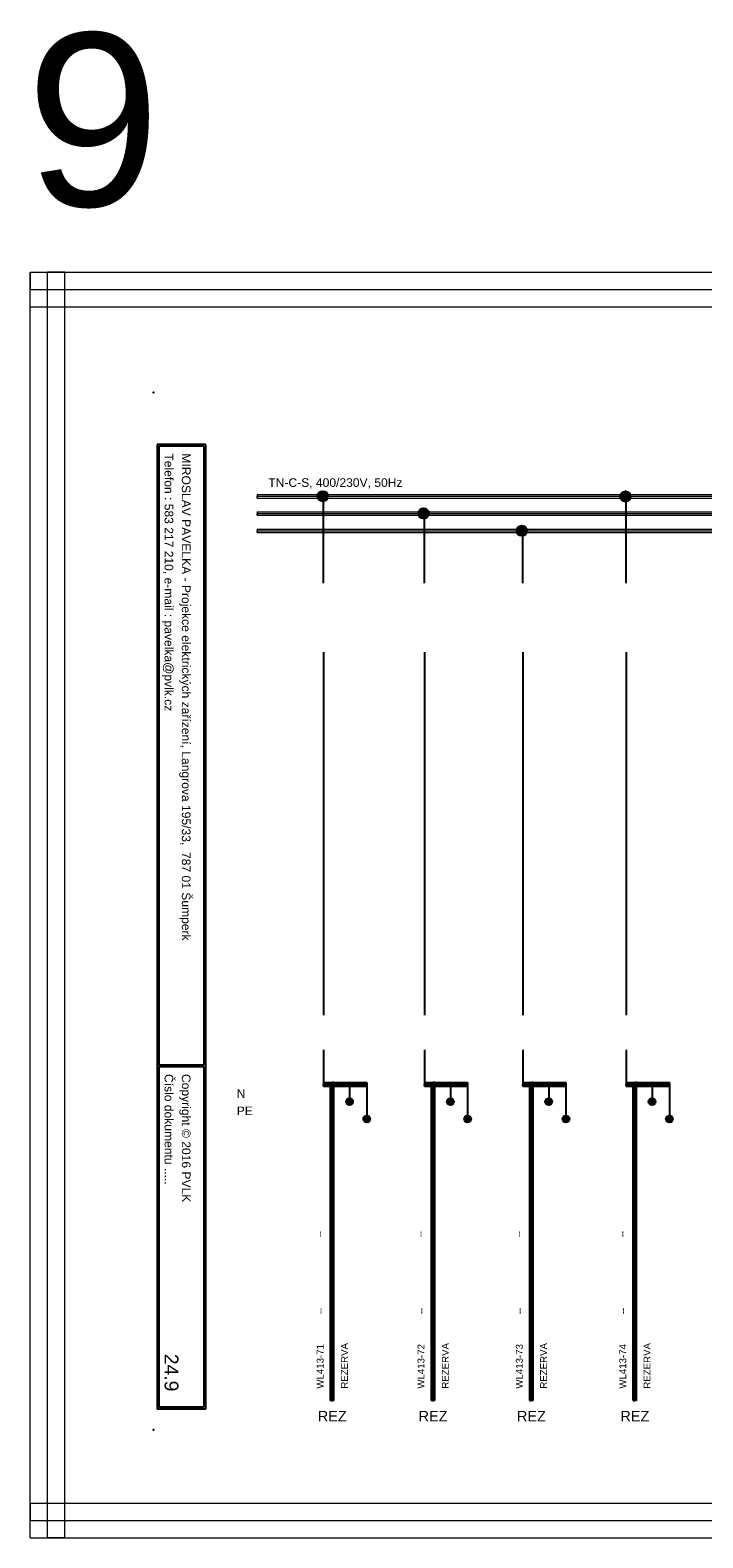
# Model space of a CAD drawing. Extents: x -1856 to 5084, y -4939 to -4246.
# Tile 19 of 24: x 3558 to 3753, y -4939 to -4503. Entities that reach past the tile are written whole.
import ezdxf
from ezdxf.enums import TextEntityAlignment as Align

# ---------------------------------------------------------------- set-up
doc = ezdxf.new("R2010")
doc.units = 0
doc.header["$MEASUREMENT"] = 0
for name, color, linetype in [('1-KRESBA', 7, 'Continuous'), ('__10-Popisy', 220, 'Continuous'), ('__Bílá', 7, 'Continuous'), ('__Oranžová', 30, 'Continuous'), ('__Rudá 010', 10, 'Continuous'), ('__Vínová 220', 220, 'Continuous'), ('__Zelená', 3, 'Continuous')]:
    doc.layers.add(name, color=color, linetype=linetype)
doc.styles.add('Arial', font='arial.ttf')
doc.styles.add('GENERATED_STYLE_1', font='arial.ttf')

# ---------------------------------------------------------------- blocks, each defined once
blk = doc.blocks.new('V0085A01')
h = blk.add_hatch(color=256)
edge = h.paths.add_edge_path()
edge.add_arc((0, 0), 1, 0, 360)
blk.add_circle((0, 0), 1)
blk = doc.blocks.new('L0001A02')
at = {"linetype": 'Continuous'}
h = blk.add_hatch(color=256, dxfattribs=at)
edge = h.paths.add_edge_path()
edge.add_arc((0, 0), 1.5, 0, 360)
blk.add_circle((0, 0), 1.5)

msp = doc.modelspace()

# ---------------------------------------------------------------- linework, layer by layer
at = {"layer": '1-KRESBA'}
for p, q in [((3643, -4663.22), (3643, -4638.02)), ((3730.55, -4663.22), (3730.55, -4638.57)), ((3672.18, -4663.22), (3672.18, -4642.95)), ((3700.63, -4663.22), (3700.63, -4648.13)), ((3643, -4683.22), (3643, -4788.22)), ((3672.18, -4683.22), (3672.18, -4788.22)), ((3700.63, -4683.22), (3700.63, -4788.22)), ((3730.55, -4683.22), (3730.55, -4788.22)), ((3643, -4798.22), (3643, -4808.22)), ((3672.18, -4798.22), (3672.18, -4808.22)), ((3700.63, -4798.22), (3700.63, -4808.22)), ((3730.55, -4798.22), (3730.55, -4808.22)), ((3643, -4807.72), (3643, -4808.22)), ((3643, -4807.72), (3655.5, -4807.72)), ((3643, -4808.72), (3643, -4808.22)), ((3643, -4808.22), (3655.5, -4808.22)), ((3643, -4808.72), (3655.5, -4808.72)), ((3645, -4899.68), (3645, -4807.72)), ((3645, -4807.72), (3645.5, -4807.72)), ((3645.5, -4899.68), (3645.5, -4807.72)), ((3646, -4807.72), (3645.5, -4807.72)), ((3646, -4899.68), (3646, -4807.72)), ((3650.5, -4808.22), (3650.5, -4813.22)), ((3655.5, -4807.72), (3655.5, -4808.22)), ((3655.5, -4808.72), (3655.5, -4808.22)), ((3655.5, -4808.22), (3655.5, -4818.22)), ((3672.18, -4807.72), (3672.18, -4808.22)), ((3672.18, -4807.72), (3684.68, -4807.72)), ((3672.18, -4808.72), (3672.18, -4808.22)), ((3672.18, -4808.22), (3684.68, -4808.22)), ((3672.18, -4808.72), (3684.68, -4808.72)), ((3674.18, -4899.68), (3674.18, -4807.72)), ((3674.18, -4807.72), (3674.68, -4807.72)), ((3674.68, -4899.68), (3674.68, -4807.72)), ((3675.18, -4807.72), (3674.68, -4807.72)), ((3675.18, -4899.68), (3675.18, -4807.72)), ((3679.68, -4808.22), (3679.68, -4813.22)), ((3684.68, -4807.72), (3684.68, -4808.22)), ((3684.68, -4808.72), (3684.68, -4808.22)), ((3684.68, -4808.22), (3684.68, -4818.22)), ((3700.63, -4807.72), (3700.63, -4808.22)), ((3700.63, -4807.72), (3713.13, -4807.72)), ((3700.63, -4808.72), (3700.63, -4808.22)), ((3700.63, -4808.22), (3713.13, -4808.22)), ((3700.63, -4808.72), (3713.13, -4808.72)), ((3702.63, -4899.68), (3702.63, -4807.72)), ((3702.63, -4807.72), (3703.13, -4807.72)), ((3703.13, -4899.68), (3703.13, -4807.72)), ((3703.63, -4807.72), (3703.13, -4807.72)), ((3703.63, -4899.68), (3703.63, -4807.72)), ((3708.13, -4808.22), (3708.13, -4813.22)), ((3713.13, -4807.72), (3713.13, -4808.22)), ((3713.13, -4808.72), (3713.13, -4808.22)), ((3713.13, -4808.22), (3713.13, -4818.22)), ((3730.55, -4807.72), (3730.55, -4808.22)), ((3730.55, -4807.72), (3743.05, -4807.72)), ((3730.55, -4808.72), (3730.55, -4808.22)), ((3730.55, -4808.22), (3743.05, -4808.22)), ((3730.55, -4808.72), (3743.05, -4808.72)), ((3732.55, -4899.68), (3732.55, -4807.72)), ((3732.55, -4807.72), (3733.05, -4807.72)), ((3733.05, -4899.68), (3733.05, -4807.72)), ((3733.55, -4807.72), (3733.05, -4807.72)), ((3733.55, -4899.68), (3733.55, -4807.72)), ((3738.05, -4808.22), (3738.05, -4813.22)), ((3743.05, -4807.72), (3743.05, -4808.22)), ((3743.05, -4808.72), (3743.05, -4808.22)), ((3743.05, -4808.22), (3743.05, -4818.22)), ((3645, -4899.68), (3645.5, -4899.68)), ((3646, -4899.68), (3645.5, -4899.68)), ((3674.18, -4899.68), (3674.68, -4899.68)), ((3675.18, -4899.68), (3674.68, -4899.68)), ((3702.63, -4899.68), (3703.13, -4899.68)), ((3703.63, -4899.68), (3703.13, -4899.68)), ((3732.55, -4899.68), (3733.05, -4899.68)), ((3733.55, -4899.68), (3733.05, -4899.68))]:
    msp.add_line(p, q, dxfattribs=at)
at = {"layer": '__Bílá'}
for p, q in [((3608.81, -4623.12), (3594.81, -4623.12)), ((3594.81, -4623.12), (3594.81, -4902.12)), ((3608.31, -4623.62), (3595.31, -4623.62)), ((3595.31, -4623.62), (3595.31, -4802.62)), ((3608.31, -4623.62), (3608.31, -4802.62)), ((3608.81, -4623.12), (3608.81, -4902.12)), ((3608.31, -4802.62), (3595.31, -4802.62)), ((3608.31, -4803.12), (3595.31, -4803.12)), ((3595.31, -4803.12), (3595.31, -4901.62)), ((3608.31, -4803.12), (3608.31, -4901.62)), ((3608.31, -4901.62), (3595.31, -4901.62)), ((3608.81, -4902.12), (3594.81, -4902.12))]:
    msp.add_line(p, q, dxfattribs=at)
for p in [(3593.81, -4608.12), (3593.81, -4908.12)]:
    msp.add_point(p, dxfattribs=at)
at = {"layer": '__Oranžová', "lineweight": 0}
for p, q in [((3623.81, -4637.62), (3623.81, -4638.12)), ((3623.81, -4637.62), (3978.81, -4637.62)), ((3623.81, -4638.62), (3623.81, -4638.12)), ((3623.81, -4638.12), (3978.81, -4638.12)), ((3623.81, -4638.62), (3978.81, -4638.62)), ((3623.81, -4642.62), (3623.81, -4643.12)), ((3623.81, -4642.62), (3978.81, -4642.62)), ((3623.81, -4643.62), (3623.81, -4643.12)), ((3623.81, -4643.12), (3978.81, -4643.12)), ((3623.81, -4643.62), (3978.81, -4643.62)), ((3623.81, -4647.62), (3623.81, -4648.12)), ((3623.81, -4647.62), (3978.81, -4647.62)), ((3623.81, -4648.62), (3623.81, -4648.12)), ((3623.81, -4648.12), (3978.81, -4648.12)), ((3623.81, -4648.62), (3978.81, -4648.62))]:
    msp.add_line(p, q, dxfattribs=at)
at = {"layer": '__Vínová 220', "lineweight": 0}
for p, q in [((3558.09, -4573.3), (3558.09, -4578.3)), ((3558.09, -4573.3), (4054.5, -4573.3)), ((3558.09, -4939.38), (3558.09, -4573.3)), ((3558.09, -4573.3), (3563.09, -4573.3)), ((3563.09, -4939.38), (3563.09, -4573.3)), ((3568.09, -4573.3), (3563.09, -4573.3)), ((3568.09, -4939.38), (3568.09, -4573.3)), ((3558.09, -4583.3), (3558.09, -4578.3)), ((3558.09, -4578.3), (4054.5, -4578.3)), ((3558.09, -4583.3), (4054.5, -4583.3)), ((3558.09, -4929.38), (3558.09, -4934.38)), ((3558.09, -4929.38), (4054.5, -4929.38)), ((3558.09, -4939.38), (3558.09, -4934.38)), ((3558.09, -4934.38), (4054.5, -4934.38)), ((3558.09, -4939.38), (4054.5, -4939.38)), ((3558.09, -4939.38), (3563.09, -4939.38)), ((3568.09, -4939.38), (3563.09, -4939.38))]:
    msp.add_line(p, q, dxfattribs=at)

# ---------------------------------------------------------------- block references
at = {"color": 250, "linetype": 'Continuous'}
for p in [(3650.5, -4813.22), (3679.68, -4813.22), (3708.13, -4813.22), (3738.05, -4813.22), (3655.5, -4818.22), (3684.68, -4818.22), (3713.13, -4818.22), (3743.05, -4818.22)]:
    msp.add_blockref('V0085A01', p, dxfattribs=at)
at = {"layer": '1-KRESBA'}
for p in [(3642.77, -4638.09), (3730.32, -4638.18), (3671.95, -4643.05), (3700.4, -4648.1)]:
    msp.add_blockref('L0001A02', p, dxfattribs=at)

# ---------------------------------------------------------------- texts
at = {"layer": '__10-Popisy', "style": 'Arial'}
msp.add_text('9', height=50, dxfattribs=at).set_placement((3556.91, -4554.18))
at = {"layer": '__Bílá', "style": 'Arial'}
for s, p in [('Telefon : 583 217 210, e-mail : pavelka@pvlk.cz', (3596.99, -4625.71)), ('MIROSLAV PAVELKA - Projekce elektrických zařízení, Langrova 195/33,  787 01 Šumperk', (3601.99, -4625.71)), ('Číslo dokumentu .....', (3596.99, -4805.21)), ('Copyright © 2016 PVLK', (3601.99, -4805.21))]:
    msp.add_text(s, height=2.5, rotation=270, dxfattribs=at).set_placement(p)
at = {"layer": '__Oranžová', "lineweight": 0, "style": 'Arial'}
msp.add_text('TN-C-S, 400/230V, 50Hz', height=2.5, dxfattribs=at).set_placement((3627.01, -4635.4))
at = {"layer": '__Rudá 010', "style": 'Arial'}
for s, p in [('--', (3642.8, -4852.43)), ('--', (3671.98, -4852.43)), ('--', (3700.43, -4852.43)), ('--', (3730.35, -4852.43)), ('--', (3643, -4874.69)), ('--', (3672.18, -4874.69)), ('--', (3700.63, -4874.69)), ('--', (3730.55, -4874.69)), ('WL413-71', (3643, -4896.22)), ('WL413-72', (3672.18, -4896.22)), ('WL413-73', (3700.63, -4896.22)), ('WL413-74', (3730.55, -4896.22))]:
    msp.add_text(s, height=2, rotation=90, dxfattribs=at).set_placement(p)
at = {"layer": '__Rudá 010', "style": 'GENERATED_STYLE_1'}
for p in [(3645.5, -4905.68), (3674.68, -4905.68), (3703.13, -4905.68), (3733.05, -4905.68)]:
    msp.add_text('REZ', height=3, dxfattribs=at).set_placement(p, align=Align.CENTER)
at = {"layer": '__Rudá 010', "char_height": 2, "width": 62.8406, "attachment_point": 1, "rotation": 90, "style": 'Arial'}
for insert in [(3648.03, -4896.22), (3677.21, -4896.22), (3705.66, -4896.22), (3735.58, -4896.22)]:
    msp.add_mtext('REZERVA', dxfattribs=dict(at, insert=insert))
at = {"layer": '__Vínová 220', "style": 'Arial'}
msp.add_attdef('24.9', text='F.1.201', height=4, rotation=270, dxfattribs=at).set_placement((3596.99, -4897.03), align=Align.RIGHT)
at = {"layer": '__Zelená', "color": 4, "linetype": 'Continuous', "style": 'Arial'}
msp.add_text('N', height=2.5, dxfattribs=at).set_placement((3617.87, -4812.17))
at = {"layer": '__Zelená', "linetype": 'Continuous', "style": 'Arial'}
msp.add_text('PE', height=2.5, dxfattribs=at).set_placement((3617.87, -4817.12))

doc.saveas('drawing.dxf')
